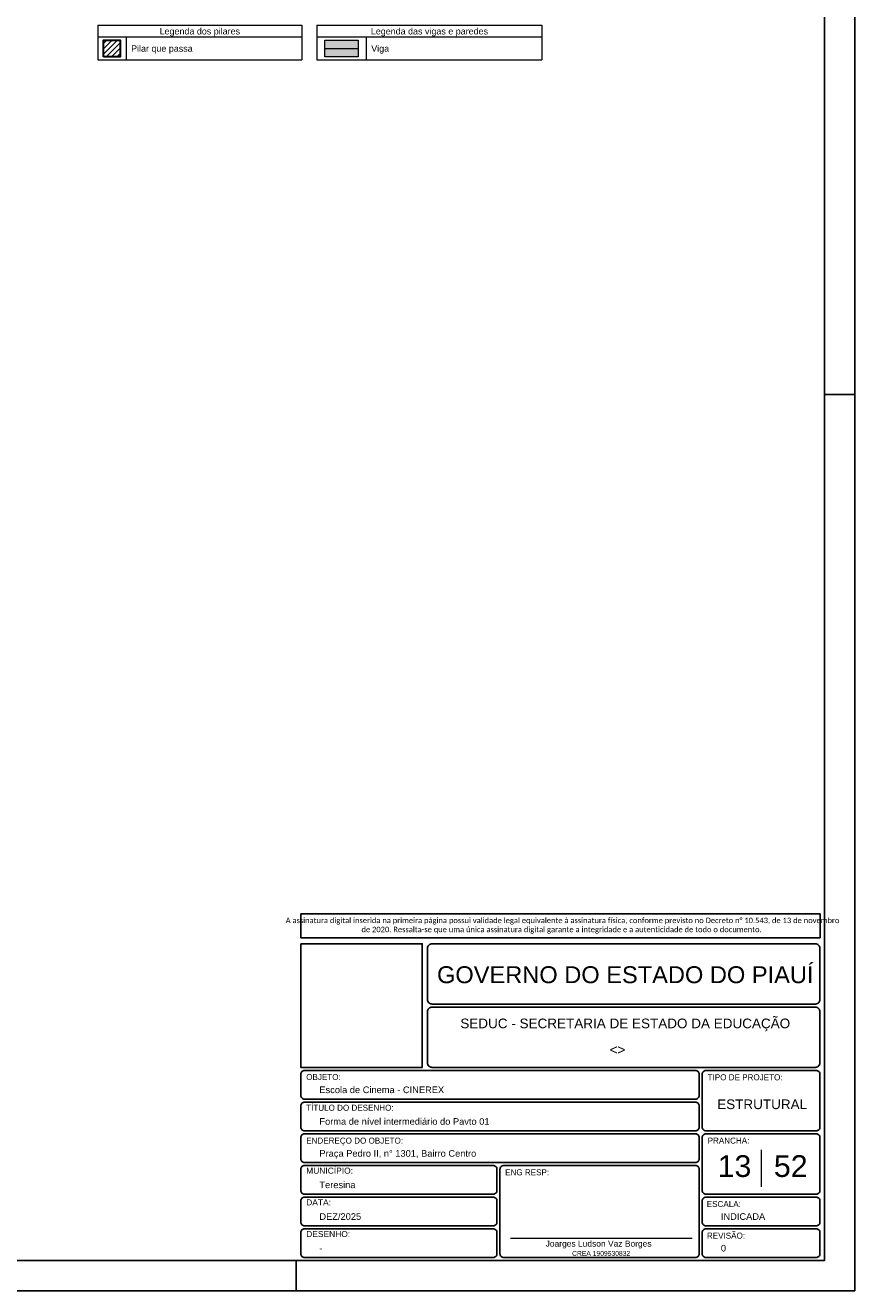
# Model space of a CAD drawing. Header units: millimetres. Extents: x 0 to 119, y 0 to 84.
# Tile 7 of 9: x 91 to 119, y 0 to 42. Entities that reach past the tile are written whole.
import ezdxf

# ---------------------------------------------------------------- set-up
doc = ezdxf.new("R2010")
doc.units = ezdxf.units.MM
doc.header["$MEASUREMENT"] = 0
doc.linetypes.add('NULL', pattern=[0])
doc.layers.get('0').update_dxf_attribs({"lineweight": 18})
for name, color, linetype, lineweight in [('FO-Eixos', 5, 'Continuous', 5), ('FO-Hachura pilar que passa', 19, 'Continuous', 5), ('FO-Hachura viga', 43, 'Continuous', 5), ('FO-Pilares', 4, 'Continuous', 30), ('FO-Textos das vigas', 7, 'Continuous', 5), ('FO-Vigas', 1, 'Continuous', 20), ('Nível 1', 7, 'Continuous', 0), ('Textos', 7, 'Continuous', 9)]:
    doc.layers.add(name, color=color, linetype=linetype, lineweight=lineweight)
for name, color, linetype in [('Pena 01', 1, 'Continuous'), ('SEDUC_MARF', 1, 'Continuous'), ('SEDUC_MARGG', 7, 'Continuous'), ('SEDUC_TXT01', 1, 'Continuous'), ('SEDUC_TXT02', 2, 'Continuous'), ('SEDUC_TXT05', 5, 'Continuous')]:
    doc.layers.add(name, color=color, linetype=linetype)
doc.styles.add('Arial', font='txt')
doc.styles.add('Calibri', font='txt')
doc.styles.add('TwCenMT', font='txt')

msp = doc.modelspace()

# ---------------------------------------------------------------- hatches: boundary and pattern name
at = {"layer": 'FO-Hachura pilar que passa', "linetype": 'Continuous'}
h = msp.add_hatch(dxfattribs=at)
h.set_pattern_fill('ANSI31', color=19, style=0)
h.paths.add_polyline_path([(94.0189, 40.897), (94.0189, 41.4477), (94.5695, 41.4477), (94.5695, 40.897), (94.0189, 40.897)])
at = {"layer": 'FO-Hachura viga', "linetype": 'Continuous'}
msp.add_hatch(color=43, dxfattribs=at).paths.add_polyline_path([(101.3494, 40.897), (101.3494, 41.4477), (102.4508, 41.4477), (102.4508, 40.897), (101.3494, 40.897)])

# ---------------------------------------------------------------- linework, layer by layer
msp.add_line((107.4964, 1.7423), (113.5173, 1.7423))
at = {"layer": 'FO-Eixos'}
msp.add_line((101.3494, 41.1723), (102.4508, 41.1723), dxfattribs=at)
at = {"layer": 'FO-Pilares'}
msp.add_lwpolyline([(94.0189, 40.897), (94.0189, 41.4477), (94.5695, 41.4477), (94.5695, 40.897), (94.0189, 40.897)], close=True, dxfattribs=at)
at = {"layer": 'FO-Textos das vigas'}
for p, q in [((93.8282, 41.9381), (100.5847, 41.9381)), ((93.8282, 41.9381), (93.8282, 40.7943)), ((93.8282, 41.5568), (100.5847, 41.5568)), ((94.7602, 41.5568), (94.7602, 40.7943)), ((100.5847, 41.9381), (100.5847, 40.7943)), ((101.0847, 41.9381), (108.54, 41.9381)), ((101.0847, 41.9381), (101.0847, 40.7943)), ((101.0847, 41.5568), (108.54, 41.5568)), ((102.7155, 41.5568), (102.7155, 40.7943)), ((108.54, 41.9381), (108.54, 40.7943)), ((93.8282, 40.7943), (100.5847, 40.7943)), ((101.0847, 40.7943), (108.54, 40.7943))]:
    msp.add_line(p, q, dxfattribs=at)
at = {"layer": 'FO-Vigas'}
msp.add_lwpolyline([(101.3494, 40.897), (101.3494, 41.4477), (102.4508, 41.4477), (102.4508, 40.897), (101.3494, 40.897)], close=True, dxfattribs=at)
at = {"layer": 'Nível 1'}
msp.add_line((115.8, 4.6717), (115.8, 3.4409), dxfattribs=at)
at = {"layer": 'Pena 01'}
for p, q in [((100.55, 12.4952), (117.7575, 12.4952)), ((100.55, 12.4952), (100.55, 11.6972)), ((117.7575, 12.4952), (117.7575, 11.6972)), ((100.55, 11.6972), (117.7575, 11.6972))]:
    msp.add_line(p, q, dxfattribs=at)
at = {"layer": 'SEDUC_MARF'}
for p, q in [((117.9, 29.7), (118.9, 29.7)), ((100.4015, 1), (100.4015, 0))]:
    msp.add_line(p, q, dxfattribs=at)
for points in [[(118.9, 84.1), (0, 84.1), (0, 0), (118.9, 0)], [(100.55, 11.4972), (104.5747, 11.4972), (104.5747, 7.4), (100.55, 7.4)]]:
    msp.add_lwpolyline(points, close=True, dxfattribs=at)
for points in [[(104.9, 9.5), (117.6, 9.5, 0.4142136), (117.75, 9.65), (117.75, 9.65), (117.75, 11.35, 0.4142136), (117.6, 11.5), (117.6, 11.5), (104.9, 11.5, 0.4142136), (104.75, 11.35), (104.75, 11.35), (104.75, 9.65, 0.4142136), (104.9, 9.5), (104.9, 9.5)], [(104.9, 7.4), (117.6, 7.4, 0.4142136), (117.75, 7.55), (117.75, 7.55), (117.75, 9.25, 0.4142136), (117.6, 9.4), (117.6, 9.4), (104.9, 9.4, 0.4142136), (104.75, 9.25), (104.75, 9.25), (104.75, 7.55, 0.4142136), (104.9, 7.4), (104.9, 7.4)], [(100.675, 7.3), (113.625, 7.3, -0.4142136), (113.75, 7.175), (113.75, 7.175), (113.75, 6.475, -0.4142136), (113.625, 6.35), (113.625, 6.35), (100.675, 6.35, -0.4142136), (100.55, 6.475), (100.55, 6.475), (100.55, 7.175, -0.4142136), (100.675, 7.3), (100.675, 7.3)], [(113.975, 5.3), (117.625, 5.3, 0.4142136), (117.75, 5.425), (117.75, 5.425), (117.75, 7.175, 0.4142136), (117.625, 7.3), (117.625, 7.3), (113.975, 7.3, 0.4142136), (113.85, 7.175), (113.85, 7.175), (113.85, 5.425, 0.4142136), (113.975, 5.3), (113.975, 5.3)], [(100.675, 6.25), (113.625, 6.25, -0.4142136), (113.75, 6.125), (113.75, 6.125), (113.75, 5.425, -0.4142136), (113.625, 5.3), (113.625, 5.3), (100.675, 5.3, -0.4142136), (100.55, 5.425), (100.55, 5.425), (100.55, 6.125, -0.4142136), (100.675, 6.25), (100.675, 6.25)], [(100.675, 5.2), (113.625, 5.2, -0.4142136), (113.75, 5.075), (113.75, 5.075), (113.75, 4.375, -0.4142136), (113.625, 4.25), (113.625, 4.25), (100.675, 4.25, -0.4142136), (100.55, 4.375), (100.55, 4.375), (100.55, 5.075, -0.4142136), (100.675, 5.2), (100.675, 5.2)], [(113.975, 3.2), (117.625, 3.2, 0.4142136), (117.75, 3.325), (117.75, 3.325), (117.75, 5.075, 0.4142136), (117.625, 5.2), (117.625, 5.2), (113.975, 5.2, 0.4142136), (113.85, 5.075), (113.85, 5.075), (113.85, 3.325, 0.4142136), (113.975, 3.2), (113.975, 3.2)], [(100.675, 4.15), (106.925, 4.15, -0.4142136), (107.05, 4.025), (107.05, 4.025), (107.05, 3.325, -0.4142136), (106.925, 3.2), (106.925, 3.2), (100.675, 3.2, -0.4142136), (100.55, 3.325), (100.55, 3.325), (100.55, 4.025, -0.4142136), (100.675, 4.15), (100.675, 4.15)], [(107.275, 4.15), (113.625, 4.15, -0.4142136), (113.75, 4.025), (113.75, 4.025), (113.75, 1.225, -0.4142136), (113.625, 1.1), (113.625, 1.1), (107.275, 1.1, -0.4142136), (107.15, 1.225), (107.15, 1.225), (107.15, 4.025, -0.4142136), (107.275, 4.15), (107.275, 4.15)], [(100.675, 3.1), (106.925, 3.1, -0.4142136), (107.05, 2.975), (107.05, 2.975), (107.05, 2.275, -0.4142136), (106.925, 2.15), (106.925, 2.15), (100.675, 2.15, -0.4142136), (100.55, 2.275), (100.55, 2.275), (100.55, 2.975, -0.4142136), (100.675, 3.1), (100.675, 3.1)], [(113.975, 3.1), (117.625, 3.1, -0.4142136), (117.75, 2.975), (117.75, 2.975), (117.75, 2.275, -0.4142136), (117.625, 2.15), (117.625, 2.15), (113.975, 2.15, -0.4142136), (113.85, 2.275), (113.85, 2.275), (113.85, 2.975, -0.4142136), (113.975, 3.1), (113.975, 3.1)], [(100.675, 2.05), (106.925, 2.05, -0.4142136), (107.05, 1.925), (107.05, 1.925), (107.05, 1.225, -0.4142136), (106.925, 1.1), (106.925, 1.1), (100.675, 1.1, -0.4142136), (100.55, 1.225), (100.55, 1.225), (100.55, 1.925, -0.4142136), (100.675, 2.05), (100.675, 2.05)], [(113.975, 2.05), (117.625, 2.05, -0.4142136), (117.75, 1.925), (117.75, 1.925), (117.75, 1.225, -0.4142136), (117.625, 1.1), (117.625, 1.1), (113.975, 1.1, -0.4142136), (113.85, 1.225), (113.85, 1.225), (113.85, 1.925, -0.4142136), (113.975, 2.05), (113.975, 2.05)]]:
    msp.add_lwpolyline(points, format="xyb", dxfattribs=at)
at = {"layer": 'SEDUC_MARGG'}
msp.add_lwpolyline([(2.5, 1), (117.9, 1), (117.9, 83.1), (2.5, 83.1), (2.5, 1)], dxfattribs=at)

# ---------------------------------------------------------------- texts
at = {"layer": 'FO-Textos das vigas', "linetype": 'NULL', "char_height": 0.2118, "line_spacing_factor": 0.798, "style": 'Arial'}
for s, insert, width, attachment_point in [('Legenda dos pilares', (97.2062, 41.5718), 5.223965, 8), ('Legenda das vigas e paredes', (104.8122, 41.5718), 7.610234, 8), ('Pilar que passa', (94.9292, 40.9998), 3.997979, 7), ('Viga', (102.8852, 40.9998), 1.16085, 7)]:
    msp.add_mtext(s, dxfattribs=dict(at, insert=insert, width=width, attachment_point=attachment_point))
at = {"layer": 'Pena 01', "color": 3, "linetype": 'NULL', "insert": (109.1898, 12.0983), "char_height": 0.1803712, "width": 18.645941, "attachment_point": 5, "style": 'Calibri'}
msp.add_mtext(' A assinatura digital inserida na primeira página possui validade legal equivalente à assinatura física, conforme previsto no Decreto n%%d 10.543, de 13 de novembro de 2020. Ressalta-se que uma única assinatura digital garante a integridade e a autenticidade de todo o documento.', dxfattribs=at)
at = {"layer": 'SEDUC_TXT01', "linetype": 'NULL', "char_height": 0.2, "width": 17.8054, "attachment_point": 1}
for s, insert, style in [('OBJETO:', (100.7294, 7.1834), 'TwCenMT'), ('TIPO DE PROJETO:', (114.0294, 7.1739), 'TwCenMT'), ('TÍTULO DO DESENHO:', (100.7294, 6.1626), 'TwCenMT'), ('ENDEREÇO DO OBJETO:', (100.7294, 5.0739), 'TwCenMT'), ('PRANCHA:', (114.0294, 5.0739), 'TwCenMT'), ('MUNICÍPIO:', (100.7288, 4.0771), 'Arial'), ('ENG RESP:', (107.3208, 4.0239), 'TwCenMT'), ('DATA:', (100.7288, 3.0271), 'Arial'), ('ESCALA:', (114.0004, 2.9739), 'TwCenMT'), ('DESENHO:', (100.7288, 1.9771), 'Arial'), ('REVISÃO:', (114.0054, 1.9239), 'TwCenMT')]:
    msp.add_mtext(s, dxfattribs=dict(at, insert=insert, style=style))
at = {"layer": 'SEDUC_TXT02', "linetype": 'NULL', "attachment_point": 8, "line_spacing_factor": 0.9, "style": 'Arial'}
for s, insert, char_height, width in [('SEDUC - SECRETARIA DE ESTADO DA EDUCAÇÃO ', (111.3, 8.6), 0.32, 21.758945), ('Joarges Ludson Vaz Borges', (110.4173, 1.4), 0.2, 7.035547), ('CREA 1909530832', (110.5015, 1.1528), 0.16, 3.791777)]:
    msp.add_mtext(s, dxfattribs=dict(at, insert=insert, char_height=char_height, width=width))
at = {"layer": 'SEDUC_TXT05', "linetype": 'NULL', "insert": (111.3, 10.1848), "char_height": 0.56, "width": 24.876973, "attachment_point": 8, "line_spacing_factor": 0.9, "style": 'Arial'}
msp.add_mtext('GOVERNO DO ESTADO DO PIAUÍ', dxfattribs=at)
at = {"layer": 'Textos', "linetype": 'NULL', "line_spacing_factor": 0.9, "style": 'Arial'}
for s, insert, char_height, width, attachment_point in [('<>', (111.0425, 7.8271), 0.32, 1.067813, 8), ('Escola de Cinema - CINEREX', (101.1671, 6.545), 0.22, 8.109531, 7), ('ESTRUTURAL', (115.8344, 6.0142), 0.32, 5.907383, 8), ('Forma de nível intermediário do Pavto 01', (101.1671, 5.495), 0.22, 11.045664, 7), ('Praça Pedro II, n%%d 1301, Bairro Centro', (101.1671, 4.3724), 0.22, 10.164414, 7), ('13', (114.9181, 3.7594), 0.72, 2.264609, 8), ('52', (116.7818, 3.7594), 0.72, 2.264609, 8), ('Teresina', (101.1671, 3.395), 0.22, 2.374375, 7), ('DEZ/2025', (101.1671, 2.345), 0.22, 2.741465, 7), ('INDICADA', (114.4671, 2.345), 0.22, 2.906992, 7), ('-', (101.1671, 1.295), 0.22, 0.239805, 7), ('0', (114.4671, 1.295), 0.22, 0.373691, 7)]:
    msp.add_mtext(s, dxfattribs=dict(at, insert=insert, char_height=char_height, width=width, attachment_point=attachment_point))

doc.saveas('drawing.dxf')
